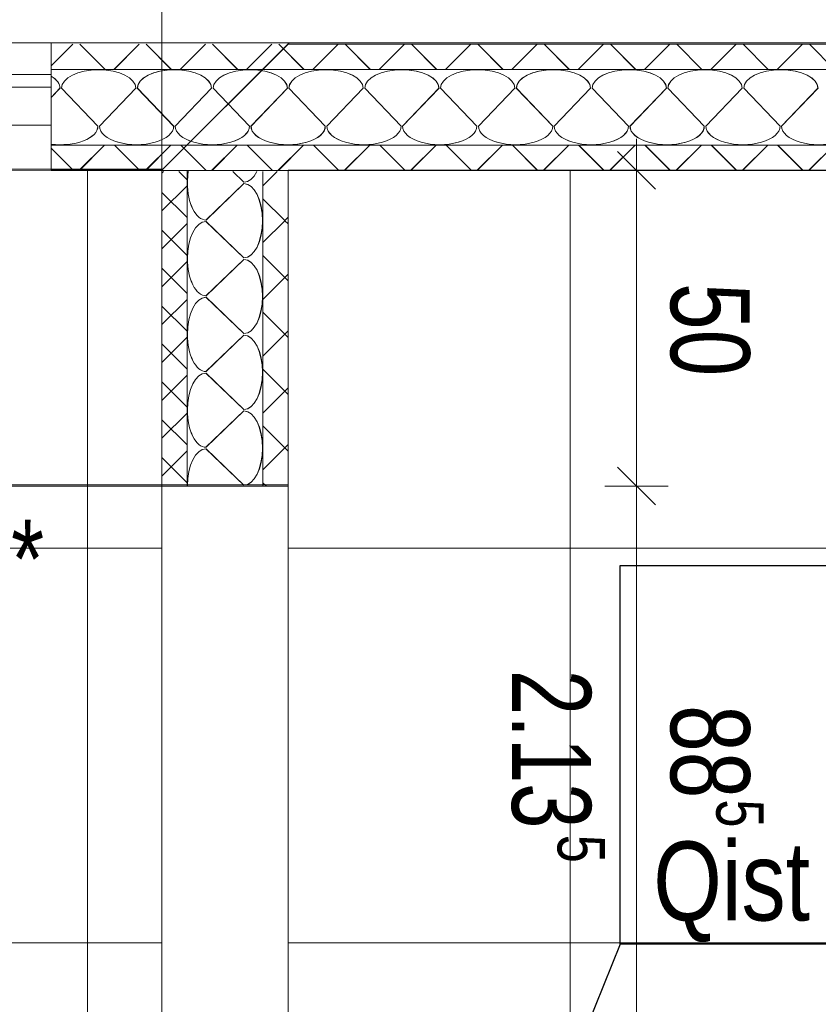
# Model space of a CAD drawing. Extents: x 229 to 926, y 37 to 878.
# Tile 154 of 162: x 548 to 574, y 703 to 734. Entities that reach past the tile are written whole.
import ezdxf
from ezdxf.lldxf.tags import DXFTag

# ---------------------------------------------------------------- set-up
doc = ezdxf.new("R2010")
doc.units = 0
doc.layers.get('0').update_dxf_attribs({"lineweight": 13})
for name, color, linetype, lineweight, true_color, plot in [('A_BI_Aussenwand', 5, 'Continuous', 18, 0x0000ff, False), ('A_BI_Fenster', 1, 'Continuous', 18, 0xff0000, False), ('A_BI_Innenwand', 7, 'Continuous', 18, 0x80ff80, False), ('A_BI_Tuer', 7, 'Continuous', 18, 0xbdbbbb, False)]:
    doc.layers.add(name, color=color, linetype=linetype, lineweight=lineweight, true_color=true_color, plot=plot)
for name, color, linetype, lineweight in [('Axen', 7, 'Continuous', 25), ('Axen-A03ENIVKI0', 7, 'Continuous', 25), ('Deckenspiegel', 7, 'Continuous', 25), ('Fenster', 7, 'Continuous', 25), ('Fenster-A03ENIVJI0', 7, 'Continuous', 25), ('Fullfläche', 7, 'Continuous', 25), ('Fullfläche-A03ENIVQI0', 7, 'Continuous', 25), ('H_BI_Heizkoerpertext', 7, 'Continuous', 25), ('Maßlinien', 7, 'Continuous', 25), ('Maßlinien-A03ENIVNI0', 7, 'Continuous', 25), ('Türen', 7, 'Continuous', 25), ('Türen-A03ENIVLI0', 7, 'Continuous', 25), ('Wände', 7, 'Continuous', 25), ('Wände-A03ENIVMI0', 7, 'Continuous', 25)]:
    doc.layers.add(name, color=color, linetype=linetype, lineweight=lineweight)
doc.styles.get("Standard").update_dxf_attribs({"font": 'arial.ttf'})
tags = doc.linetypes.add('ALL_S25', pattern=[0.001, 0, -0.001]).pattern_tags.tags
tags[6:7] = [DXFTag(74, 4), DXFTag(75, 0), DXFTag(340, '0'), DXFTag(46, 1.0), DXFTag(50, 0.0), DXFTag(44, 0.0), DXFTag(45, 0.0)]
tags[4:5] = [DXFTag(74, 4), DXFTag(75, 0), DXFTag(340, '0'), DXFTag(46, 1.0), DXFTag(50, 0.0), DXFTag(44, 0.0), DXFTag(45, 0.0)]
tags = doc.linetypes.add('ALL_S25-A03ENIVOI0', pattern=[0.001, 0, -0.001]).pattern_tags.tags
tags[6:7] = [DXFTag(74, 4), DXFTag(75, 0), DXFTag(340, '0'), DXFTag(46, 1.0), DXFTag(50, 0.0), DXFTag(44, 0.0), DXFTag(45, 0.0)]
tags[4:5] = [DXFTag(74, 4), DXFTag(75, 0), DXFTag(340, '0'), DXFTag(46, 1.0), DXFTag(50, 0.0), DXFTag(44, 0.0), DXFTag(45, 0.0)]
tags = doc.linetypes.add('fein_strichliert', pattern=[4, 1, -2, 1]).pattern_tags.tags
tags[8:9] = [DXFTag(74, 4), DXFTag(75, 0), DXFTag(340, '0'), DXFTag(46, 0.0), DXFTag(50, 0.0), DXFTag(44, 0.0), DXFTag(45, 0.0)]
tags[6:7] = [DXFTag(74, 4), DXFTag(75, 0), DXFTag(340, '0'), DXFTag(46, 0.0), DXFTag(50, 0.0), DXFTag(44, 0.0), DXFTag(45, 0.0)]
tags[4:5] = [DXFTag(74, 4), DXFTag(75, 0), DXFTag(340, '0'), DXFTag(46, 0.0), DXFTag(50, 0.0), DXFTag(44, 0.0), DXFTag(45, 0.0)]

# ---------------------------------------------------------------- blocks, each defined once
blk = doc.blocks.new('Referenz-A03ENIVGI0', base_point=(255.728, 66.032))
at = {"layer": 'Axen', "color": 0, "linetype": 'ALL_S25', "lineweight": -2, "ltscale": 0.13}
for p, q in [((552.835, 66.032), (552.835, 801.547)), ((735.547, 733.346), (301.726, 733.346))]:
    blk.add_line(p, q, dxfattribs=at)
at = {"layer": 'Fenster', "color": 0, "lineweight": -2}
blk.add_line((506.335, 732.346), (549.335, 732.346), dxfattribs=at)
at = {"layer": 'Fullfläche', "color": 0, "lineweight": -2}
for p, q in [((550.02, 733.311), (549.335, 732.626)), ((550.239, 733.311), (551.038, 732.511)), ((552.12, 733.311), (551.321, 732.511)), ((552.339, 733.311), (553.138, 732.511)), ((554.22, 733.311), (553.421, 732.511)), ((554.439, 733.311), (555.238, 732.511)), ((556.32, 733.311), (555.521, 732.511)), ((556.539, 733.311), (557.338, 732.511)), ((558.42, 733.311), (557.621, 732.511)), ((558.639, 733.311), (559.438, 732.511)), ((560.52, 733.311), (559.721, 732.511)), ((560.739, 733.311), (561.538, 732.511)), ((562.62, 733.311), (561.821, 732.511)), ((562.839, 733.311), (563.638, 732.511)), ((564.72, 733.311), (563.921, 732.511)), ((564.939, 733.311), (565.738, 732.511)), ((566.82, 733.311), (566.021, 732.511)), ((567.039, 733.311), (567.838, 732.511)), ((568.92, 733.311), (568.121, 732.511)), ((569.139, 733.311), (569.938, 732.511)), ((571.02, 733.311), (570.221, 732.511)), ((571.239, 733.311), (572.038, 732.511)), ((573.12, 733.311), (572.321, 732.511)), ((573.339, 733.311), (574.138, 732.511)), ((549.612, 731.911), (549.335, 731.623)), ((550.812, 730.711), (549.66, 731.911)), ((552.012, 731.911), (550.86, 730.711)), ((553.212, 730.711), (552.06, 731.911)), ((554.412, 731.911), (553.26, 730.711)), ((555.612, 730.711), (554.46, 731.911)), ((556.812, 731.911), (555.66, 730.711)), ((558.012, 730.711), (556.86, 731.911)), ((559.212, 731.911), (558.06, 730.711)), ((560.412, 730.711), (559.26, 731.911)), ((561.612, 731.911), (560.46, 730.711)), ((562.812, 730.711), (561.66, 731.911)), ((564.012, 731.911), (562.86, 730.711)), ((565.212, 730.711), (564.06, 731.911)), ((566.412, 731.911), (565.26, 730.711)), ((567.612, 730.711), (566.46, 731.911)), ((568.812, 731.911), (567.66, 730.711)), ((570.012, 730.711), (568.86, 731.911)), ((571.212, 731.911), (570.06, 730.711)), ((572.412, 730.711), (571.26, 731.911)), ((573.612, 731.911), (572.46, 730.711)), ((550.035, 729.311), (549.335, 730.012)), ((550.224, 729.311), (551.023, 730.111)), ((552.135, 729.311), (551.335, 730.111)), ((552.324, 729.311), (553.123, 730.112)), ((554.235, 729.311), (553.435, 730.112)), ((554.424, 729.311), (555.224, 730.112)), ((556.335, 729.311), (555.535, 730.112)), ((556.524, 729.311), (557.324, 730.112)), ((558.435, 729.311), (557.635, 730.112)), ((558.624, 729.311), (559.424, 730.112)), ((560.535, 729.311), (559.735, 730.112)), ((560.724, 729.311), (561.524, 730.112)), ((562.635, 729.311), (561.835, 730.112)), ((562.824, 729.311), (563.624, 730.112)), ((564.735, 729.311), (563.935, 730.112)), ((564.924, 729.311), (565.724, 730.112)), ((566.835, 729.311), (566.035, 730.112)), ((567.024, 729.311), (567.824, 730.112)), ((568.935, 729.311), (568.135, 730.112)), ((569.124, 729.311), (569.924, 730.112)), ((571.035, 729.311), (570.235, 730.112)), ((571.224, 729.311), (572.024, 730.112)), ((573.135, 729.311), (572.335, 730.112)), ((573.324, 729.311), (574.124, 730.112)), ((552.887, 729.276), (552.835, 729.224)), ((553.635, 729.014), (553.373, 729.276)), ((555.435, 728.938), (555.083, 729.276)), ((556.488, 729.276), (556.035, 728.823)), ((553.635, 728.823), (552.835, 728.024)), ((553.635, 727.814), (552.835, 728.613)), ((554.235, 727.738), (555.435, 728.89)), ((556.729, 727.721), (556.035, 728.414)), ((555.435, 726.538), (554.235, 727.69)), ((556.729, 727.717), (556.035, 727.023)), ((556.835, 727.825), (556.731, 727.721)), ((556.835, 727.613), (556.731, 727.717)), ((553.635, 727.623), (552.835, 726.824)), ((553.635, 726.614), (552.835, 727.413)), ((553.635, 726.423), (552.835, 725.624)), ((554.235, 725.338), (555.435, 726.49)), ((556.729, 725.92), (556.035, 726.614)), ((553.635, 725.414), (552.835, 726.213)), ((556.729, 725.917), (556.035, 725.223)), ((556.835, 726.024), (556.731, 725.92)), ((556.835, 725.813), (556.731, 725.917)), ((553.635, 725.223), (552.835, 724.424)), ((555.435, 724.138), (554.235, 725.29)), ((553.635, 724.214), (552.835, 725.013)), ((556.729, 724.12), (556.035, 724.814)), ((553.635, 724.023), (552.835, 723.224)), ((554.235, 722.938), (555.435, 724.09)), ((556.729, 724.117), (556.035, 723.423)), ((556.835, 724.224), (556.731, 724.12)), ((556.835, 724.013), (556.731, 724.117)), ((553.635, 723.014), (552.835, 723.813)), ((556.73, 722.32), (556.035, 723.014)), ((553.635, 722.823), (552.835, 722.024)), ((555.435, 721.738), (554.235, 722.89)), ((553.635, 721.814), (552.835, 722.613)), ((556.835, 722.424), (556.731, 722.32)), ((556.73, 722.317), (556.035, 721.623)), ((556.835, 722.213), (556.731, 722.317)), ((553.635, 721.623), (552.835, 720.824)), ((554.235, 720.538), (555.435, 721.69)), ((553.635, 720.614), (552.835, 721.413)), ((556.73, 720.52), (556.035, 721.214)), ((556.73, 720.517), (556.035, 719.823)), ((556.835, 720.624), (556.731, 720.52)), ((556.835, 720.413), (556.731, 720.517)), ((553.635, 720.423), (552.835, 719.624)), ((553.635, 719.414), (552.835, 720.213)), ((555.435, 719.338), (554.235, 720.49)), ((556.136, 719.314), (556.035, 719.414))]:
    blk.add_line(p, q, dxfattribs=at)
for centre, major_axis, start_param, end_param in [((550.836, 731.911), (-1.176, 0), 4.712389, 6.283185), ((550.836, 731.911), (-1.176, 0), 3.141593, 4.712389), ((553.236, 731.911), (-1.176, 0), 4.712389, 6.283185), ((553.236, 731.911), (-1.176, 0), 3.141593, 4.712389), ((555.636, 731.911), (-1.176, 0), 4.712389, 6.283185), ((555.636, 731.911), (-1.176, 0), 3.141593, 4.712389), ((558.036, 731.911), (-1.176, 0), 4.712389, 6.283185), ((558.036, 731.911), (-1.176, 0), 3.141593, 4.712389), ((560.436, 731.911), (-1.176, 0), 4.712389, 6.283185), ((560.436, 731.911), (-1.176, 0), 3.141593, 4.712389), ((562.836, 731.911), (-1.176, 0), 4.712389, 6.283185), ((562.836, 731.911), (-1.176, 0), 3.141593, 4.712389), ((565.236, 731.911), (-1.176, 0), 4.712389, 6.283185), ((565.236, 731.911), (-1.176, 0), 3.141593, 4.712389), ((567.636, 731.911), (-1.176, 0), 4.712389, 6.283185), ((567.636, 731.911), (-1.176, 0), 3.141593, 4.712389), ((570.036, 731.911), (-1.176, 0), 4.712389, 6.283185), ((570.036, 731.911), (-1.176, 0), 3.141593, 4.712389), ((572.436, 731.911), (-1.176, 0), 4.712389, 6.283185), ((572.436, 731.911), (-1.176, 0), 3.141593, 4.712389), ((548.436, 731.911), (-1.176, 0), 3.141593, 3.841889), ((549.636, 730.711), (-1.176, 0), 1.312157, 3.141593), ((552.036, 730.711), (-1.176, 0), 0, 3.141593), ((554.436, 730.711), (-1.176, 0), 0, 3.141593), ((556.836, 730.711), (-1.176, 0), 0, 3.141593), ((559.236, 730.711), (-1.176, 0), 0, 3.141593), ((561.636, 730.711), (-1.176, 0), 0, 3.141593), ((564.036, 730.711), (-1.176, 0), 0, 3.141593), ((566.436, 730.711), (-1.176, 0), 0, 3.141593), ((568.836, 730.711), (-1.176, 0), 0, 3.141593), ((571.236, 730.711), (-1.176, 0), 0, 3.141593), ((573.636, 730.711), (-1.176, 0), 0, 3.141593), ((554.235, 728.914), (0, 1.176), 1.258099, 1.570796), ((555.435, 730.114), (0, 1.176), 3.141593, 3.918957), ((554.235, 728.914), (0, 1.176), 1.570796, 3.141593), ((555.435, 727.714), (0, 1.176), 3.141593, 6.283185), ((554.235, 726.514), (0, 1.176), 0, 1.570796), ((554.235, 726.514), (0, 1.176), 1.570796, 3.141593), ((555.435, 725.314), (0, 1.176), 3.141593, 6.283185), ((554.235, 724.114), (0, 1.176), 0, 1.570796), ((554.235, 724.114), (0, 1.176), 1.570796, 3.141593), ((555.435, 722.914), (0, 1.176), 3.141593, 6.283185), ((554.235, 721.714), (0, 1.176), 0, 1.570796), ((554.235, 721.714), (0, 1.176), 1.570796, 3.141593), ((555.435, 720.514), (0, 1.176), 3.141593, 6.283185), ((554.235, 719.314), (0, 1.176), 0, 1.570791)]:
    blk.add_ellipse(centre, major_axis=major_axis, ratio=0.5, start_param=start_param, end_param=end_param, dxfattribs=at)
at = {"layer": 'Maßlinien', "color": 0, "lineweight": -2}
for p, q in [((567.867, 729.311), (567.867, 730.311)), ((568.467, 728.711), (567.267, 729.911)), ((567.867, 729.311), (566.867, 729.311)), ((567.867, 729.311), (568.867, 729.311)), ((567.867, 719.311), (567.867, 729.311)), ((568.467, 718.711), (567.267, 719.911)), ((567.867, 719.311), (566.867, 719.311)), ((567.867, 719.311), (568.867, 719.311)), ((567.867, 701.611), (567.867, 719.311))]:
    blk.add_line(p, q, dxfattribs=at)
at = {"layer": 'Türen', "color": 0, "lineweight": -2}
blk.add_line((552.875, 719.311), (535.175, 719.311), dxfattribs=at)
blk.add_ellipse((552.875, 719.311), major_axis=(-17.7, 0), ratio=1, start_param=0, end_param=1.570796, dxfattribs=at)
at = {"layer": 'Wände', "color": 0, "lineweight": -2}
for p, q in [((506.335, 733.346), (549.335, 733.346)), ((532.535, 733.346), (549.335, 733.346)), ((549.335, 733.346), (556.835, 733.346)), ((549.335, 733.346), (549.335, 732.346)), ((549.335, 733.346), (549.335, 729.311)), ((556.835, 733.346), (556.835, 733.311)), ((556.835, 733.311), (674.036, 733.311)), ((673.237, 732.511), (549.335, 732.511)), ((549.335, 730.111), (673.237, 730.111)), ((549.335, 729.311), (506.335, 729.346)), ((552.835, 729.311), (549.335, 729.311)), ((552.835, 719.311), (552.835, 729.311)), ((612.187, 729.311), (552.835, 729.311)), ((553.635, 719.323), (553.635, 729.311)), ((556.035, 729.276), (556.035, 719.314)), ((556.835, 719.311), (556.835, 729.311)), ((556.835, 719.311), (552.835, 719.311))]:
    blk.add_line(p, q, dxfattribs=at)
at = {"layer": 'Maßlinien', "color": 0, "lineweight": -2, "attachment_point": 1}
for s, insert, char_height, rotation in [('{\\W0.76;\\fArial;50}', (571.45, 725.741), 2.50002, 270), ('{\\W0.77;\\fArial;*}', (548.064, 718.25), 2.50002, 0), ('{\\W0.74;\\fArial;2.13}', (566.425, 713.491), 2.50002, 270), ('{\\W0.76;\\fArial;88}', (571.45, 712.371), 2.50002, 270), ('{\\W0.76;\\fArial;5}', (571.892, 709.383), 1.50001, 270), ('{\\W0.76;\\fArial;5}', (566.867, 708.262), 1.50001, 270)]:
    blk.add_mtext(s, dxfattribs=dict(at, insert=insert, char_height=char_height, rotation=rotation))
blk = doc.blocks.new('Referenz-A03ENIVUI0', base_point=(281.599, 66.032))
at = {"layer": 'Axen-A03ENIVKI0', "color": 0, "linetype": 'ALL_S25-A03ENIVOI0', "lineweight": -2, "ltscale": 0.13}
for p, q in [((552.833, 66.032), (552.833, 801.546)), ((735.547, 733.346), (301.727, 733.346))]:
    blk.add_line(p, q, dxfattribs=at)
at = {"layer": 'Deckenspiegel', "color": 0, "lineweight": -2}
for p, q in [((552.833, 729.346), (385.634, 729.346)), ((550.483, 667.847), (550.483, 729.346)), ((552.834, 667.847), (552.833, 729.346)), ((556.833, 729.311), (612.184, 729.311)), ((556.833, 667.846), (556.833, 729.311)), ((565.759, 667.846), (565.759, 729.311)), ((385.634, 717.346), (552.833, 717.346)), ((556.833, 717.346), (612.184, 717.346)), ((385.634, 704.846), (552.833, 704.846)), ((556.833, 704.846), (612.184, 704.846))]:
    blk.add_line(p, q, dxfattribs=at)
at = {"layer": 'Fenster-A03ENIVJI0', "color": 0, "lineweight": -2}
blk.add_line((506.333, 732.346), (549.333, 732.346), dxfattribs=at)
at = {"layer": 'Fullfläche-A03ENIVQI0', "color": 0, "lineweight": -2}
for p, q in [((550.018, 733.311), (549.333, 732.626)), ((550.237, 733.311), (551.036, 732.511)), ((552.118, 733.311), (551.319, 732.511)), ((552.337, 733.311), (553.136, 732.511)), ((554.218, 733.311), (553.419, 732.511)), ((554.436, 733.311), (555.236, 732.511)), ((556.318, 733.311), (555.519, 732.511)), ((556.537, 733.311), (557.336, 732.511)), ((558.418, 733.311), (557.619, 732.511)), ((558.637, 733.311), (559.436, 732.511)), ((560.518, 733.311), (559.719, 732.511)), ((560.737, 733.311), (561.536, 732.511)), ((562.618, 733.311), (561.819, 732.511)), ((562.837, 733.311), (563.636, 732.511)), ((564.718, 733.311), (563.919, 732.511)), ((564.937, 733.311), (565.736, 732.511)), ((566.818, 733.311), (566.019, 732.511)), ((567.037, 733.311), (567.836, 732.511)), ((568.918, 733.311), (568.118, 732.511)), ((569.137, 733.311), (569.936, 732.511)), ((571.018, 733.311), (570.218, 732.511)), ((571.237, 733.311), (572.036, 732.511)), ((573.118, 733.311), (572.318, 732.511)), ((573.337, 733.311), (574.136, 732.511)), ((549.61, 731.911), (549.333, 731.623)), ((550.81, 730.711), (549.658, 731.911)), ((552.01, 731.911), (550.858, 730.711)), ((553.21, 730.711), (552.058, 731.911)), ((554.41, 731.911), (553.258, 730.711)), ((555.61, 730.711), (554.458, 731.911)), ((556.81, 731.911), (555.658, 730.711)), ((558.01, 730.711), (556.858, 731.911)), ((559.21, 731.911), (558.058, 730.711)), ((560.41, 730.711), (559.258, 731.911)), ((561.61, 731.911), (560.458, 730.711)), ((562.81, 730.711), (561.658, 731.911)), ((564.01, 731.911), (562.858, 730.711)), ((565.21, 730.711), (564.058, 731.911)), ((566.41, 731.911), (565.258, 730.711)), ((567.61, 730.711), (566.458, 731.911)), ((568.81, 731.911), (567.658, 730.711)), ((570.01, 730.711), (568.858, 731.911)), ((571.21, 731.911), (570.058, 730.711)), ((572.41, 730.711), (571.258, 731.911)), ((573.61, 731.911), (572.458, 730.711)), ((550.033, 729.312), (549.333, 730.012)), ((550.222, 729.312), (551.021, 730.112)), ((552.133, 729.312), (551.333, 730.112)), ((552.322, 729.312), (553.121, 730.112)), ((554.233, 729.312), (553.433, 730.112)), ((554.422, 729.312), (555.221, 730.112)), ((556.333, 729.312), (555.533, 730.112)), ((556.522, 729.312), (557.321, 730.112)), ((558.433, 729.312), (557.633, 730.112)), ((558.622, 729.312), (559.422, 730.112)), ((560.533, 729.312), (559.733, 730.112)), ((560.722, 729.312), (561.522, 730.112)), ((562.633, 729.312), (561.833, 730.112)), ((562.822, 729.312), (563.622, 730.112)), ((564.733, 729.312), (563.933, 730.112)), ((564.922, 729.312), (565.722, 730.112)), ((566.833, 729.312), (566.033, 730.112)), ((567.022, 729.312), (567.822, 730.112)), ((568.933, 729.312), (568.133, 730.112)), ((569.122, 729.312), (569.922, 730.112)), ((571.033, 729.312), (570.233, 730.112)), ((571.222, 729.312), (572.022, 730.112)), ((573.133, 729.312), (572.333, 730.112)), ((573.322, 729.312), (574.122, 730.112)), ((552.885, 729.276), (552.833, 729.224)), ((553.633, 729.014), (553.371, 729.276)), ((555.433, 728.938), (555.081, 729.276)), ((556.486, 729.276), (556.033, 728.823)), ((553.633, 728.823), (552.833, 728.024)), ((553.633, 727.814), (552.833, 728.613)), ((554.233, 727.738), (555.433, 728.89)), ((556.727, 727.721), (556.033, 728.414)), ((555.433, 726.538), (554.233, 727.69)), ((556.727, 727.717), (556.033, 727.023)), ((556.833, 727.825), (556.729, 727.721)), ((556.833, 727.613), (556.729, 727.717)), ((553.633, 727.623), (552.833, 726.824)), ((553.633, 726.614), (552.833, 727.413)), ((553.633, 726.423), (552.833, 725.624)), ((554.233, 725.338), (555.433, 726.49)), ((556.727, 725.921), (556.033, 726.614)), ((553.633, 725.414), (552.833, 726.213)), ((556.727, 725.917), (556.033, 725.223)), ((556.833, 726.025), (556.729, 725.921)), ((556.833, 725.813), (556.729, 725.917)), ((553.633, 725.223), (552.833, 724.424)), ((555.433, 724.138), (554.233, 725.29)), ((553.633, 724.214), (552.833, 725.013)), ((556.727, 724.121), (556.033, 724.814)), ((553.633, 724.023), (552.833, 723.224)), ((554.233, 722.938), (555.433, 724.09)), ((556.727, 724.117), (556.033, 723.423)), ((556.833, 724.224), (556.729, 724.121)), ((556.833, 724.013), (556.729, 724.117)), ((553.633, 723.014), (552.833, 723.813)), ((556.727, 722.321), (556.033, 723.014)), ((553.633, 722.823), (552.833, 722.024)), ((555.433, 721.738), (554.233, 722.89)), ((553.633, 721.814), (552.833, 722.613)), ((556.833, 722.424), (556.729, 722.321)), ((556.727, 722.317), (556.033, 721.623)), ((556.833, 722.213), (556.729, 722.317)), ((553.633, 721.623), (552.833, 720.824)), ((554.233, 720.538), (555.433, 721.69)), ((553.633, 720.614), (552.833, 721.413)), ((556.727, 720.521), (556.033, 721.214)), ((556.727, 720.517), (556.033, 719.823)), ((556.833, 720.625), (556.729, 720.521)), ((556.833, 720.413), (556.729, 720.517)), ((553.633, 720.423), (552.833, 719.624)), ((553.633, 719.414), (552.833, 720.213)), ((555.433, 719.338), (554.233, 720.49)), ((556.134, 719.314), (556.033, 719.414))]:
    blk.add_line(p, q, dxfattribs=at)
for centre, major_axis, start_param, end_param in [((550.834, 731.911), (-1.176, 0), 4.712389, 6.283185), ((550.834, 731.911), (-1.176, 0), 3.141593, 4.712389), ((553.234, 731.911), (-1.176, 0), 4.712389, 6.283185), ((553.234, 731.911), (-1.176, 0), 3.141593, 4.712389), ((555.634, 731.911), (-1.176, 0), 4.712389, 6.283185), ((555.634, 731.911), (-1.176, 0), 3.141593, 4.712389), ((558.034, 731.911), (-1.176, 0), 4.712389, 6.283185), ((558.034, 731.911), (-1.176, 0), 3.141593, 4.712389), ((560.434, 731.911), (-1.176, 0), 4.712389, 6.283185), ((560.434, 731.911), (-1.176, 0), 3.141593, 4.712389), ((562.834, 731.911), (-1.176, 0), 4.712389, 6.283185), ((562.834, 731.911), (-1.176, 0), 3.141593, 4.712389), ((565.234, 731.911), (-1.176, 0), 4.712389, 6.283185), ((565.234, 731.911), (-1.176, 0), 3.141593, 4.712389), ((567.634, 731.911), (-1.176, 0), 4.712389, 6.283185), ((567.634, 731.911), (-1.176, 0), 3.141593, 4.712389), ((570.034, 731.911), (-1.176, 0), 4.712389, 6.283185), ((570.034, 731.911), (-1.176, 0), 3.141593, 4.712389), ((572.434, 731.911), (-1.176, 0), 4.712389, 6.283185), ((572.434, 731.911), (-1.176, 0), 3.141593, 4.712389), ((548.434, 731.911), (-1.176, 0), 3.141593, 3.841889), ((549.634, 730.711), (-1.176, 0), 1.312157, 3.141593), ((552.034, 730.711), (-1.176, 0), 0, 3.141593), ((554.434, 730.711), (-1.176, 0), 0, 3.141593), ((556.834, 730.711), (-1.176, 0), 0, 3.141593), ((559.234, 730.711), (-1.176, 0), 0, 3.141593), ((561.634, 730.711), (-1.176, 0), 0, 3.141593), ((564.034, 730.711), (-1.176, 0), 0, 3.141593), ((566.434, 730.711), (-1.176, 0), 0, 3.141593), ((568.834, 730.711), (-1.176, 0), 0, 3.141593), ((571.234, 730.711), (-1.176, 0), 0, 3.141593), ((573.634, 730.711), (-1.176, 0), 0, 3.141593), ((554.233, 728.914), (0, 1.176), 1.258099, 1.570796), ((555.433, 730.114), (0, 1.176), 3.141593, 3.918957), ((554.233, 728.914), (0, 1.176), 1.570796, 3.141593), ((555.433, 727.714), (0, 1.176), 3.141593, 6.283185), ((554.233, 726.514), (0, 1.176), 0, 1.570796), ((554.233, 726.514), (0, 1.176), 1.570796, 3.141593), ((555.433, 725.314), (0, 1.176), 3.141593, 6.283185), ((554.233, 724.114), (0, 1.176), 0, 1.570796), ((554.233, 724.114), (0, 1.176), 1.570796, 3.141593), ((555.433, 722.914), (0, 1.176), 3.141593, 6.283185), ((554.233, 721.714), (0, 1.176), 0, 1.570796), ((554.233, 721.714), (0, 1.176), 1.570796, 3.141593), ((555.433, 720.514), (0, 1.176), 3.141593, 6.283185), ((554.233, 719.314), (0, 1.176), 0, 1.570791)]:
    blk.add_ellipse(centre, major_axis=major_axis, ratio=0.5, start_param=start_param, end_param=end_param, dxfattribs=at)
at = {"layer": 'Maßlinien-A03ENIVNI0', "color": 0, "lineweight": -2}
for p, q in [((567.865, 729.311), (567.865, 730.311)), ((568.465, 728.711), (567.265, 729.911)), ((567.865, 729.311), (566.865, 729.311)), ((567.865, 729.311), (568.865, 729.311)), ((567.865, 719.311), (567.865, 729.311)), ((568.465, 718.711), (567.265, 719.911)), ((567.865, 719.311), (566.865, 719.311)), ((567.865, 719.311), (568.865, 719.311)), ((567.865, 701.611), (567.865, 719.311))]:
    blk.add_line(p, q, dxfattribs=at)
at = {"layer": 'Türen-A03ENIVLI0', "color": 0, "lineweight": -2}
blk.add_line((552.873, 719.311), (535.173, 719.311), dxfattribs=at)
blk.add_ellipse((552.873, 719.311), major_axis=(-17.7, 0), ratio=1, start_param=0, end_param=1.570796, dxfattribs=at)
at = {"layer": 'Wände-A03ENIVMI0', "color": 0, "lineweight": -2}
for p, q in [((506.333, 733.346), (549.333, 733.346)), ((532.533, 733.346), (549.333, 733.346)), ((549.333, 733.346), (556.833, 733.346)), ((549.333, 733.346), (549.333, 732.346)), ((549.333, 733.346), (549.333, 729.312)), ((556.833, 733.346), (556.833, 733.311)), ((556.833, 733.311), (674.033, 733.311)), ((673.233, 732.511), (549.333, 732.511)), ((549.333, 730.111), (673.233, 730.111)), ((552.833, 729.312), (549.333, 729.312)), ((552.833, 719.311), (552.833, 729.311)), ((612.184, 729.311), (552.833, 729.311)), ((553.633, 719.324), (553.633, 729.311)), ((556.033, 729.276), (556.033, 719.314)), ((556.833, 719.311), (556.833, 729.311)), ((556.833, 719.311), (552.833, 719.311))]:
    blk.add_line(p, q, dxfattribs=at)
at = {"layer": 'Maßlinien-A03ENIVNI0', "color": 0, "lineweight": -2, "attachment_point": 1}
for s, insert, char_height, rotation in [('{\\W0.76;\\fArial;50}', (571.447, 725.741), 2.49999, 270), ('{\\W0.77;\\fArial;*}', (548.062, 718.25), 2.49999, 0), ('{\\W0.74;\\fArial;2.13}', (566.423, 713.492), 2.49999, 270), ('{\\W0.76;\\fArial;88}', (571.447, 712.371), 2.49999, 270), ('{\\W0.76;\\fArial;5}', (571.89, 709.383), 1.5, 270), ('{\\W0.76;\\fArial;5}', (566.865, 708.263), 1.5, 270)]:
    blk.add_mtext(s, dxfattribs=dict(at, insert=insert, char_height=char_height, rotation=rotation))
blk = doc.blocks.new('Wand-A03ENIWAI0', base_point=(381.634, 729.346))
at = {"color": 0, "linetype": 'ByBlock', "lineweight": -2, "ltscale": 0.18}
for p, q in [((549.334, 733.346), (556.869, 733.346)), ((556.869, 733.346), (552.868, 729.346)), ((549.334, 729.346), (552.868, 729.346))]:
    blk.add_line(p, q, dxfattribs=at)
blk = doc.blocks.new('Fenster-A03ENIWCI0', base_point=(506.334, 729.346))
at = {"color": 0, "linetype": 'ByBlock', "lineweight": -2, "ltscale": 0.18}
for p, q in [((506.334, 733.346), (549.334, 733.346)), ((549.334, 729.346), (549.334, 733.346)), ((506.334, 731.946), (549.334, 731.946)), ((506.334, 730.746), (549.334, 730.746)), ((506.334, 729.346), (549.334, 729.346))]:
    blk.add_line(p, q, dxfattribs=at)
at = {"color": 0, "linetype": 'fein_strichliert', "lineweight": -2, "ltscale": 0.18}
blk.add_line((549.334, 730.746), (549.334, 731.946), dxfattribs=at)
blk = doc.blocks.new('Wand-A03ENIYKI0', base_point=(552.834, 667.849))
at = {"color": 0, "linetype": 'ByBlock', "lineweight": -2, "ltscale": 0.18}
for p, q in [((552.834, 729.312), (552.834, 719.346)), ((556.834, 729.312), (556.834, 719.346)), ((552.834, 701.646), (552.834, 667.849)), ((556.834, 701.646), (556.834, 667.849))]:
    blk.add_line(p, q, dxfattribs=at)
blk = doc.blocks.new('Tür-A03ENIYMI0', base_point=(535.134, 701.646))
at = {"color": 0, "linetype": 'ByBlock', "lineweight": -2, "ltscale": 0.18}
for p, q in [((535.134, 719.346), (556.834, 719.346)), ((556.834, 701.646), (552.834, 701.646))]:
    blk.add_line(p, q, dxfattribs=at)
blk.add_ellipse((552.834, 719.346), major_axis=(-17.7, 0), ratio=1, start_param=0, end_param=1.570796, dxfattribs=at)
blk = doc.blocks.new('Wand-A03ENIYSI0', base_point=(552.834, 729.312))
at = {"color": 0, "linetype": 'ByBlock', "lineweight": -2, "ltscale": 0.18}
for p, q in [((556.834, 733.311), (552.834, 729.312)), ((674.034, 733.311), (556.834, 733.311)), ((552.834, 729.312), (552.834, 729.312)), ((612.142, 729.312), (556.834, 729.312))]:
    blk.add_line(p, q, dxfattribs=at)
blk = doc.blocks.new('Bauteilbeschriftung-A03ENJ50I0', base_point=(558.453, 682.844))
at = {"color": 0, "lineweight": -2}
for p, q in [((567.351, 716.799), (604.442, 716.799)), ((567.351, 704.799), (567.351, 716.799)), ((604.442, 704.799), (567.351, 704.799))]:
    blk.add_line(p, q, dxfattribs=at)
at = {"color": 0, "linetype": 'ByBlock', "lineweight": -2, "ltscale": 0.25}
blk.add_line((567.351, 704.799), (558.453, 682.844), dxfattribs=at)
at = {"color": 0, "linetype": 'ByBlock', "lineweight": -2, "ltscale": 0.25, "insert": (568.395, 708.049), "char_height": 2.5, "attachment_point": 1}
blk.add_mtext('{\\W0.8;\\fArial;Qist =190 Watt  ms: 3.2 kg/h}', dxfattribs=at)

msp = doc.modelspace()

# ---------------------------------------------------------------- block references
at = {"color": 251, "lineweight": 13, "ltscale": 0.13, "true_color": 0x606060}
for name, p in [('Referenz-A03ENIVGI0', (255.728, 66.032)), ('Referenz-A03ENIVUI0', (281.599, 66.032))]:
    msp.add_blockref(name, p, dxfattribs=at)
at = {"layer": 'A_BI_Aussenwand', "ltscale": 0.18}
for name, p in [('Wand-A03ENIWAI0', (381.634, 729.346)), ('Wand-A03ENIYSI0', (552.834, 729.312))]:
    msp.add_blockref(name, p, dxfattribs=at)
at = {"layer": 'A_BI_Fenster', "ltscale": 0.18}
msp.add_blockref('Fenster-A03ENIWCI0', (506.334, 729.346), dxfattribs=at)
at = {"layer": 'A_BI_Innenwand', "ltscale": 0.18}
msp.add_blockref('Wand-A03ENIYKI0', (552.834, 667.849), dxfattribs=at)
at = {"layer": 'A_BI_Tuer', "ltscale": 0.18}
msp.add_blockref('Tür-A03ENIYMI0', (535.134, 701.646), dxfattribs=at)
at = {"layer": 'H_BI_Heizkoerpertext', "ltscale": 0.25}
msp.add_blockref('Bauteilbeschriftung-A03ENJ50I0', (558.453, 682.844), dxfattribs=at)

doc.saveas('drawing.dxf')
